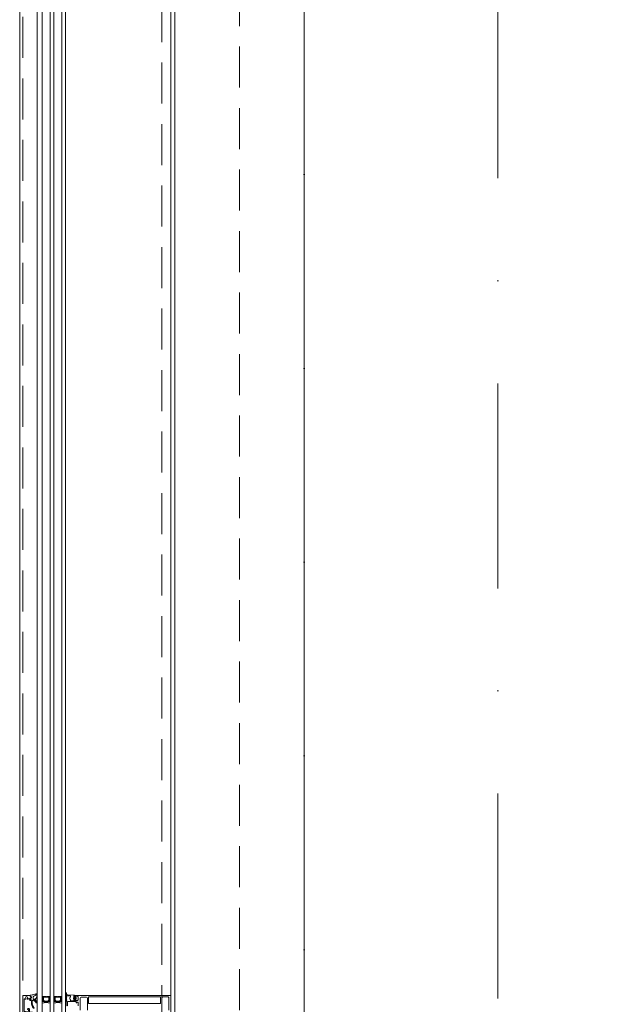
# Model space of a CAD drawing. Header units: millimetres. Extents: x 213386 to 459888, y 74252 to 208052.
# Tile 79 of 256: x 373037 to 373969, y 155176 to 156701. Entities that reach past the tile are written whole.
import ezdxf

# ---------------------------------------------------------------- set-up
doc = ezdxf.new("R2010")
doc.units = ezdxf.units.MM
for name, pattern in [('CK_Čerchovaná 50', [6, 3, -1.5, 0, -1.5]), ('ČERCHOVANÁ', [25.4, 12.7, -6.35, 0, -6.35]), ('ČÁRKOVANÁ', [19.05, 12.7, -6.35]), ('ČÁRKOVANÁ01-01', [2, 1, -1])]:
    doc.linetypes.add(name, pattern=pattern)
for name, color, linetype, lineweight in [('FASÁDA DETAILNÍ', 255, 'Continuous', 0), ('NOVÁ TENKÁ', 255, 'Continuous', 0), ('OSY', 255, 'Continuous', 0), ('TENKA', 255, 'Continuous', 0)]:
    doc.layers.add(name, color=color, linetype=linetype, lineweight=lineweight)

# ---------------------------------------------------------------- blocks, each defined once
blk = doc.blocks.new('284336')
for points in [[(-0.7, -9.6), (-10, -9.6, 0.414511), (-10.5, -10.1), (-10.5, -15.5, -1), (-11.7, -15.5), (-11.7, -9.6), (-12.7, -8.9, -0.668884), (-12.6, -8.2), (-12, -8, 0.766384), (-12, -7.2), (-12.6, -7, -0.76831), (-12.6, -6.2), (-12, -6, 0.766384), (-12, -5.2), (-12.6, -5, -0.76831), (-12.6, -4.2), (-12, -4, 0.766384), (-12, -3.2), (-12.6, -3, -0.877523), (-12.5, -2.2), (-12.1, -2.2, 0.698129), (-11.8, -1.5, -0.220231), (-12.9, 0.8), (-12.9, 3.5, -0.157143), (-12.8, 3.7), (-12.7, 3.4, -0.067482), (-12.5, 2.5, 0.393136), (-8.7, -1), (-6.1, -1, -0.414214), (-5.6, -1.5), (-5.6, -2.2, -0.267949), (-5.9, -2.6), (-6.4, -2.9, 0.267949), (-6.6, -3.4), (-6.6, -5.8, 0.267949), (-6.4, -6.3), (-5.9, -6.6, -0.267949), (-5.6, -7), (-5.6, -8.1, 0.414215), (-5.1, -8.6), (-0.4, -8.6), (-0.4, -9.3, -0.414212), (-0.7, -9.6)], [(-0.4, 0), (-0.4, -2, 0.990243), (-0.4, -3), (0.9, -3, 0.414214), (1.2, -2.7), (1.2, -2.6, -0.668123), (1.7, -2.4), (2.7, -3.4, -0.199004), (2.9, -3.8), (2.9, -5.4, -0.199038), (2.7, -5.8), (1.7, -6.8, -0.668191), (1.2, -6.6), (1.2, -6.5, 0.414214), (0.9, -6.2), (-0.4, -6.2, 0.990269), (-0.4, -7.2), (-0.4, -8.6), (-5.1, -8.6, -0.414215), (-5.6, -8.1), (-5.6, -7, 0.267949), (-5.8, -6.6), (-6.3, -6.3, -0.267949), (-6.6, -5.8), (-6.6, -3.4, -0.267949), (-6.3, -3), (-5.8, -2.7, 0.267949), (-5.6, -2.2), (-5.6, -1.5, 0.414214), (-6.1, -1), (-8.7, -1, -0.393156), (-12.5, 2.5, 0.067572), (-12.7, 3.4), (-12.8, 3.7, -0.637545), (-12.1, 3.5), (-11.9, 2.5, 0.344315), (-10.1, 0.9), (0, 0.4, -0.406913), (0.4, 0), (-0.4, 0)], [(1.7, -4.3, 0.414235), (1.2, -3.8), (-0.7, -3.8, 0.414214), (-1.2, -4.3), (-1.2, -4.9, 0.414214), (-0.7, -5.4), (1.2, -5.4, 0.414235), (1.7, -4.9), (1.7, -4.3)]]:
    blk.add_lwpolyline(points, format="xyb", close=True)
blk = doc.blocks.new('433270')
blk.add_lwpolyline([(1, 0, 0.414364), (0, -1), (0, -1.4, 0.255924), (0.2, -1.8, -0.547723), (0.2, -3.2, 0.255924), (0, -3.6), (0, -14.6, 0.414214), (0.3, -14.9), (1.2, -14.9, 0.414214), (1.7, -14.4), (1.7, -10.3, -0.414214), (2, -10), (6, -10, 0.414248), (7, -9), (7, -7.7, 0.414179), (6.5, -7.2), (5.7, -7.2, 0.414232), (5.4, -7.5), (5.4, -8.2, -0.414198), (5.1, -8.5), (2.8, -8.5, -0.414204), (1.8, -7.5), (1.8, -4.5, -0.147432), (2, -3.9, 0.147461), (2.4, -2.5), (2.4, -2.3, -0.414214), (2.9, -1.8), (21.9, -1.8, -0.668178), (22.2, -2.7), (22.2, -2.7, 1), (21.6, -3.3), (21.5, -3.4, 0.198912), (21.4, -3.7), (21.4, -4, 0.414214), (22.1, -4.7), (22.4, -4.7, 0.576988), (22.6, -4.3, -0.311246), (24.6, -4.3, 0.576988), (24.8, -4.7), (25.3, -4.7, -0.260065), (25.3, -6.6), (24.8, -6.6, 0.576988), (24.6, -7.1, -0.311246), (22.6, -7.1, 0.576988), (22.4, -6.6), (22.1, -6.6, 0.414214), (21.4, -7.3), (21.4, -7.6, 0.267949), (21.6, -8), (21.9, -8.2, -0.637047), (21.7, -10), (19.8, -10.7, 0.315299), (19.5, -11.2), (19.5, -11.5, 0.520567), (20.2, -12), (22.8, -11, -0.520567), (23.5, -11.5), (23.5, -12.5, 0.414062), (24, -13), (25, -13, 0.414186), (25.5, -12.5), (25.5, -11.5, -0.414182), (26, -11), (27, -11, 0.414214), (27.5, -10.5), (27.5, -0.5, 0.414214), (27, 0), (1, 0)], format="xyb", close=True)
blk = doc.blocks.new('284325')
for points in [[(0.8, -5.2, -0.560316), (0.9, -4.7), (1.9, -4.4, 0.3153), (2.1, -4.1), (2.1, -1.9, 0.451558), (1.8, -1.6), (0.9, -1.7, -0.399586), (0.6, -1.5), (0.3, -0.1, -0.415977), (0.5, 0.3, 0.024107), (6.1, 1.2, 0.076636), (9, 2.3, -0.577615), (10.8, 1.3), (10, 1.4, 0.283171), (9.1, 0.9, -0.168429), (7.1, -0.7), (5.9, -1.2, 0.315302), (5.2, -2.1), (5.2, -4.2, 0.269719), (6.8, -6.8, -0.194797), (10.2, -11.5, -0.342663), (9.2, -11.2, 0.119207), (5.4, -7.6, 0.578571), (3.6, -8.6), (3.6, -11.8, 0.176415), (6.2, -18.7, -1), (5.2, -19.5, -0.176415), (2.4, -11.8), (2.4, -8.9, 0.208286), (0.8, -5.2)], [(9, -6.7), (10.3, -8.8, -0.134555), (10.8, -10.6, -0.339795), (10.2, -11.5, 0.194788), (6.8, -6.8, -0.269736), (5.2, -4.2), (5.2, -2.1, -0.315302), (5.9, -1.2), (7.1, -0.7, 0.168429), (9.1, 0.9, -0.283167), (10, 1.4), (10.8, 1.3), (10.8, -0.7, -0.070852), (10.7, -1.3), (9.9, -3.9, -0.241839), (9.1, -4.8), (7.9, -5.2, 0.836024), (8.1, -6.2), (8.1, -6.2, -0.255349), (9, -6.7)]]:
    blk.add_lwpolyline(points, format="xyb", close=True)

msp = doc.modelspace()

# ---------------------------------------------------------------- linework, layer by layer
at = {"layer": 'FASÁDA DETAILNÍ'}
for p, q in [((373036.638, 145492.154), (373036.638, 169172.154)), ((373063.638, 145492.154), (373063.638, 169172.154)), ((373063.638, 155177.655), (373063.638, 169172.154)), ((373071.638, 169172.154), (373071.638, 145492.154)), ((373071.638, 169172.154), (373071.638, 155177.655)), ((373083.638, 145492.154), (373083.638, 169172.154)), ((373083.638, 155177.655), (373083.638, 169172.154)), ((373089.638, 169172.154), (373089.638, 145492.154)), ((373089.638, 169172.154), (373089.638, 155177.655)), ((373101.638, 145492.154), (373101.638, 169172.154)), ((373101.638, 155177.655), (373101.638, 169172.154)), ((373107.638, 169172.154), (373107.638, 145492.154)), ((373107.638, 169172.154), (373107.638, 155177.655)), ((373276.638, 145732.154), (373276.638, 168932.154)), ((373270.638, 157075.654), (373270.638, 155175.904))]:
    msp.add_line(p, q, dxfattribs=at)
at = {"layer": 'FASÁDA DETAILNÍ', "linetype": 'ČÁRKOVANÁ', "ltscale": 5}
for p, q in [((373041.638, 145497.154), (373041.638, 169167.154)), ((373256.638, 145712.154), (373256.638, 168952.154)), ((373376.638, 145832.154), (373376.638, 168832.154))]:
    msp.add_line(p, q, dxfattribs=at)
at = {"layer": 'FASÁDA DETAILNÍ', "ltscale": 5}
msp.add_lwpolyline([(373969.138, 145732.154), (373969.138, 145932.154), (373476.638, 145932.154), (373476.638, 168732.154), (373969.14, 168732.154), (373969.14, 168932.154)], dxfattribs=at)
at = {"layer": 'FASÁDA DETAILNÍ'}
for points in [[(373082.638, 155187.655), (373082.638, 155181.655), (373080.638, 155179.655), (373074.638, 155179.655), (373072.638, 155181.655), (373072.638, 155187.655), (373077.138, 155187.655), (373077.138, 155187.155), (373078.138, 155187.155), (373078.138, 155187.655)], [(373073.638, 155186.655), (373081.638, 155186.655), (373081.638, 155182.069), (373080.224, 155180.655), (373075.191, 155180.655), (373073.638, 155182.069)], [(373100.638, 155187.655), (373100.638, 155181.655), (373098.638, 155179.655), (373092.638, 155179.655), (373090.638, 155181.655), (373090.638, 155187.655), (373095.138, 155187.655), (373095.138, 155187.155), (373096.138, 155187.155), (373096.138, 155187.655)], [(373091.638, 155186.655), (373099.638, 155186.655), (373099.638, 155182.069), (373098.224, 155180.655), (373093.191, 155180.655), (373091.638, 155182.069)]]:
    msp.add_lwpolyline(points, close=True, dxfattribs=at)
for points in [[(373270.638, 155163.154), (373270.638, 155188.654, 0.41421354), (373269.638, 155189.654), (373269.638, 155189.654), (373121.138, 155189.654, 0.41421359), (373120.638, 155189.154), (373120.638, 155187.854, 0.41421972), (373121.138, 155187.354), (373121.638, 155187.354), (373121.638, 155188.354), (373126.138, 155188.354, -0.41421356), (373127.138, 155187.354), (373127.138, 155182.654, -0.41421356), (373126.138, 155181.654), (373121.638, 155181.654), (373121.638, 155183.354), (373121.138, 155183.354, 0.41420125), (373120.638, 155182.854), (373120.638, 155180.854, 0.41421356), (373121.138, 155180.354), (373123.282, 155180.354, -0.41421356), (373123.782, 155179.854), (373123.782, 155178.055), (373125.033, 155178.055), (373125.033, 155179.255), (373126.838, 155179.255, -0.41421356), (373127.138, 155178.955), (373127.138, 155173.656, -0.41416675)], [(373130.138, 155166.798), (373130.138, 155185.163, -0.41421356), (373131.638, 155186.663), (373135.139, 155186.663, -0.39998513), (373136.139, 155186.663), (373139.838, 155186.663, -0.41421356), (373141.338, 155185.163), (373141.338, 155166.798, 0.13165045)], [(373256.438, 155166.808), (373256.438, 155185.663, -0.41423155), (373257.938, 155187.163), (373261.648, 155187.163, -0.39998513), (373262.648, 155187.163), (373266.138, 155187.163, -0.41423155), (373267.638, 155185.663), (373267.638, 155166.808, 0.11693652)]]:
    msp.add_lwpolyline(points, format="xyb", dxfattribs=at)
msp.add_lwpolyline([(373143.838, 155187.554), (373253.938, 155187.554, -0.41421356), (373254.438, 155187.054), (373254.438, 155177.354, -0.41421356), (373253.938, 155176.854), (373143.838, 155176.854, -0.41421356), (373143.338, 155177.354), (373143.338, 155187.054, -0.41421356), (373143.838, 155187.554)], format="xyb", close=True, dxfattribs=at)
for centre, radius, start, end in [((373072.138, 155185.517), 0.596, 213.03656, 326.96344), ((373072.138, 155185.225), 0.596, 213.03656, 326.96344), ((373072.138, 155184.932), 0.596, 213.03656, 326.96344), ((373072.138, 155184.64), 0.596, 213.03656, 326.96344), ((373072.138, 155184.347), 0.596, 213.03656, 326.96344), ((373072.138, 155184.055), 0.596, 213.03656, 326.96344), ((373072.138, 155183.762), 0.596, 213.03656, 326.96344), ((373072.138, 155183.47), 0.596, 213.03656, 326.96344), ((373072.138, 155183.177), 0.596, 213.03656, 326.96344), ((373072.138, 155182.885), 0.596, 213.03656, 326.96344), ((373072.138, 155182.592), 0.596, 213.03656, 326.96344), ((373072.138, 155182.3), 0.596, 213.03656, 326.96344), ((373072.138, 155182.007), 0.596, 213.03656, 326.96344), ((373072.276, 155181.995), 0.879, 223.503562, 316.005092), ((373072.424, 155182.085), 1.263, 231.500435, 308.034372), ((373072.563, 155182.246), 1.712, 237.314349, 302.705051), ((373072.708, 155182.49), 2.248, 241.597185, 298.472658), ((373072.876, 155182.839), 2.897, 244.704848, 294.693326), ((373072.99, 155183.205), 3.546, 247.590952, 292.706176), ((373077.638, 155155.763), 22.699, 74.672775, 105.327225), ((373082.287, 155183.205), 3.546, 247.293824, 292.409048), ((373082.401, 155182.839), 2.897, 245.306674, 295.295152), ((373082.569, 155182.49), 2.248, 241.527342, 298.402815), ((373082.714, 155182.246), 1.712, 237.294949, 302.685651), ((373082.852, 155182.085), 1.263, 231.965628, 308.499565), ((373083, 155181.995), 0.879, 223.994908, 316.496438), ((373083.138, 155185.517), 0.596, 213.03656, 326.96344), ((373083.138, 155185.225), 0.596, 213.03656, 326.96344), ((373083.138, 155184.932), 0.596, 213.03656, 326.96344), ((373083.138, 155184.64), 0.596, 213.03656, 326.96344), ((373083.138, 155184.347), 0.596, 213.03656, 326.96344), ((373083.138, 155184.055), 0.596, 213.03656, 326.96344), ((373083.138, 155183.762), 0.596, 213.03656, 326.96344), ((373083.138, 155183.47), 0.596, 213.03656, 326.96344), ((373083.138, 155183.177), 0.596, 213.03656, 326.96344), ((373083.138, 155182.885), 0.596, 213.03656, 326.96344), ((373083.138, 155182.592), 0.596, 213.03656, 326.96344), ((373083.138, 155182.3), 0.596, 213.03656, 326.96344), ((373083.138, 155182.007), 0.596, 213.03656, 326.96344), ((373090.138, 155185.517), 0.596, 213.03656, 326.96344), ((373090.138, 155185.225), 0.596, 213.03656, 326.96344), ((373090.138, 155184.932), 0.596, 213.03656, 326.96344), ((373090.138, 155184.64), 0.596, 213.03656, 326.96344), ((373090.138, 155184.347), 0.596, 213.03656, 326.96344), ((373090.138, 155184.055), 0.596, 213.03656, 326.96344), ((373090.138, 155183.762), 0.596, 213.03656, 326.96344), ((373090.138, 155183.47), 0.596, 213.03656, 326.96344), ((373090.138, 155183.177), 0.596, 213.03656, 326.96344), ((373090.138, 155182.885), 0.596, 213.03656, 326.96344), ((373090.138, 155182.592), 0.596, 213.03656, 326.96344), ((373090.138, 155182.3), 0.596, 213.03656, 326.96344), ((373090.138, 155182.007), 0.596, 213.03656, 326.96344), ((373090.276, 155181.995), 0.879, 223.503562, 316.005092), ((373090.424, 155182.085), 1.263, 231.500435, 308.034372), ((373090.563, 155182.246), 1.712, 237.314349, 302.705051), ((373090.708, 155182.49), 2.248, 241.597185, 298.472658), ((373090.876, 155182.839), 2.897, 244.704848, 294.693326), ((373090.99, 155183.205), 3.546, 247.590952, 292.706176), ((373095.638, 155155.763), 22.699, 74.672775, 105.327225), ((373100.287, 155183.205), 3.546, 247.293824, 292.409048), ((373100.401, 155182.839), 2.897, 245.306674, 295.295152), ((373100.569, 155182.49), 2.248, 241.527342, 298.402815), ((373100.714, 155182.246), 1.712, 237.294949, 302.685651), ((373100.852, 155182.085), 1.263, 231.965628, 308.499565), ((373101, 155181.995), 0.879, 223.994908, 316.496438), ((373101.138, 155185.517), 0.596, 213.03656, 326.96344), ((373101.138, 155185.225), 0.596, 213.03656, 326.96344), ((373101.138, 155184.932), 0.596, 213.03656, 326.96344), ((373101.138, 155184.64), 0.596, 213.03656, 326.96344), ((373101.138, 155184.347), 0.596, 213.03656, 326.96344), ((373101.138, 155184.055), 0.596, 213.03656, 326.96344), ((373101.138, 155183.762), 0.596, 213.03656, 326.96344), ((373101.138, 155183.47), 0.596, 213.03656, 326.96344), ((373101.138, 155183.177), 0.596, 213.03656, 326.96344), ((373101.138, 155182.885), 0.596, 213.03656, 326.96344), ((373101.138, 155182.592), 0.596, 213.03656, 326.96344), ((373101.138, 155182.3), 0.596, 213.03656, 326.96344), ((373101.138, 155182.007), 0.596, 213.03656, 326.96344)]:
    msp.add_arc(centre, radius, start, end, dxfattribs=at)
at = {"layer": 'NOVÁ TENKÁ', "linetype": 'ČÁRKOVANÁ01-01', "ltscale": 250}
msp.add_lwpolyline([(373476.638, 152232.154), (373476.638, 152232.154), (373476.638, 152832.154), (373476.638, 152832.154), (373476.638, 157032.154), (373476.638, 157032.154), (373476.638, 157632.154), (373476.638, 157632.154), (373476.638, 161832.154), (373476.638, 161832.154), (373476.638, 162432.154), (373476.638, 162432.154), (373476.638, 167232.154)], dxfattribs=at)
at = {"layer": 'OSY', "linetype": 'ČERCHOVANÁ', "ltscale": 25}
msp.add_line((373776.638, 170109.563), (373776.638, 145530.044), dxfattribs=at)
at = {"layer": 'TENKA', "linetype": 'CK_Čerchovaná 50', "ltscale": 50}
msp.add_line((373476.638, 145732.154), (373476.638, 168932.154), dxfattribs=at)

# ---------------------------------------------------------------- block references
at = {"layer": 'FASÁDA DETAILNÍ'}
for name, p in [('284325', (373052.498, 155189.654)), ('284336', (373121.048, 155189.654))]:
    msp.add_blockref(name, p, dxfattribs=at)
at = {"layer": 'FASÁDA DETAILNÍ', "rotation": 90}
msp.add_blockref('433270', (373041.638, 155162.154), dxfattribs=at)

doc.saveas('drawing.dxf')
